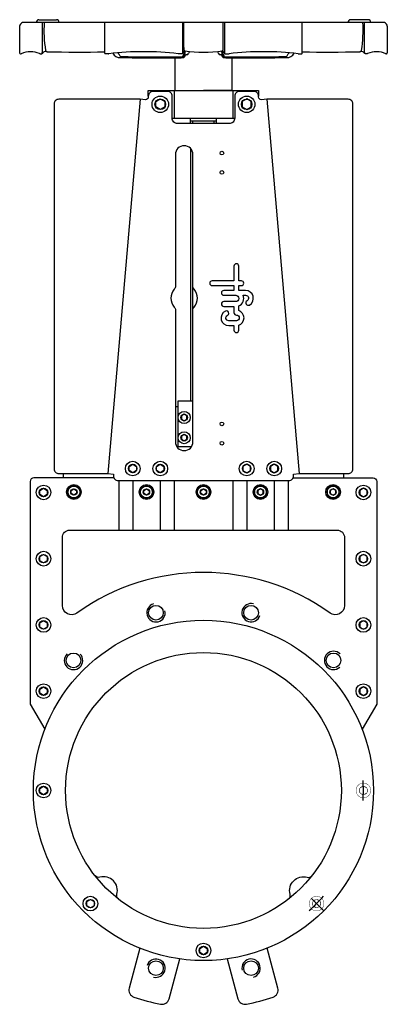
# Model space of a CAD drawing. Extents: x 23 to 423, y 10 to 1080.
import ezdxf

# ---------------------------------------------------------------- set-up
doc = ezdxf.new("R2010")
doc.units = 0
doc.header["$LTSCALE"] = 15
doc.header["$MEASUREMENT"] = 0
doc.linetypes.add('CENTRO', pattern=[2, 1.25, -0.25, 0.25, -0.25])
doc.layers.add('CYL_XDF300', color=7, linetype='CONTINUOUS')

msp = doc.modelspace()

# ---------------------------------------------------------------- linework, layer by layer
at = {"layer": 'CYL_XDF300'}
for p, q in [((22.5, 1073.1), (22.5, 1044.3)), ((419.5, 1077.3), (25.5, 1077.3)), ((43.5, 1080.3), (62.5, 1080.3)), ((47.2, 1046.2), (47.2, 1077.3)), ((115.2, 1043.8), (115.2, 1077.3)), ((199.8, 1077.3), (199.8, 1043.8)), ((201.2, 1050.2), (201.2, 1077.3)), ((243.9, 1050.2), (243.9, 1077.3)), ((245.3, 1077.3), (245.3, 1043.8)), ((329.9, 1043.8), (329.9, 1077.3)), ((401.6, 1080.3), (382.6, 1080.3)), ((397.8, 1046.2), (397.8, 1077.3)), ((422.5, 1073.1), (422.5, 1044.3)), ((23.5, 1043.3), (23.9, 1043.3)), ((44.7, 1043.3), (46.5, 1043.3)), ((47, 1043.8), (47.2, 1046.2)), ((119.2, 1043.3), (115.7, 1043.3)), ((130.3, 1043.1), (129.3, 1044.3)), ((191.5, 1039), (191.5, 1003.3)), ((199.3, 1043.3), (195, 1043.3)), ((201, 1046), (199.7, 1043.6)), ((200.9, 1040.1), (201.8, 1046.5)), ((201.9, 1040.1), (202.8, 1046.3)), ((243.2, 1040.1), (242.3, 1046.3)), ((244.2, 1040.1), (243.3, 1046.5)), ((244.1, 1046), (245.4, 1043.6)), ((245.8, 1043.3), (250.1, 1043.3)), ((253.5, 1039), (253.5, 1003.3)), ((314.8, 1043.1), (315.8, 1044.3)), ((325.9, 1043.3), (329.4, 1043.3)), ((398.1, 1043.8), (397.8, 1046.2)), ((400.4, 1043.3), (398.6, 1043.3)), ((421.5, 1043.3), (421.1, 1043.3)), ((191.5, 1003.3), (222.5, 1003.3)), ((253.5, 1003.3), (222.5, 1003.3)), ((153.6, 993.8), (118.6, 586.8)), ((291.5, 993.8), (326.5, 586.8)), ((188.5, 973.3), (256.5, 973.3)), ((208.5, 967.3), (208.5, 973.3)), ((208.5, 970.3), (236.5, 970.3)), ((211, 967.3), (211, 970.3)), ((234, 967.3), (234, 970.3)), ((236.5, 967.3), (236.5, 973.3)), ((208.5, 940.2), (208.5, 665.8)), ((211, 665.8), (211, 933.8)), ((195, 665.8), (211, 665.8)), ((195, 615.8), (195, 665.8)), ((192, 659.8), (195, 659.8)), ((209.3, 615.8), (195, 615.8)), ((208.5, 615.8), (208.5, 614.9)), ((70, 586.8), (70, 582.3)), ((130.5, 579.3), (130.5, 525.3)), ((145.5, 579.3), (145.5, 525.3)), ((175.5, 579.3), (175.5, 525.3)), ((190.5, 579.3), (190.5, 525.3)), ((254.5, 579.3), (254.5, 525.3)), ((269.5, 579.3), (269.5, 525.3)), ((299.5, 579.3), (299.5, 525.3)), ((314.5, 579.3), (314.5, 525.3)), ((375, 586.8), (375, 582.3))]:
    msp.add_line(p, q, dxfattribs=at)
at = {"layer": 'CYL_XDF300', "linetype": 'CENTRO'}
msp.add_line((353.3, 111.5), (337.8, 127.1), dxfattribs=at)
at = {"layer": 'CYL_XDF300'}
for points in [[(153.6, 993.8), (65.1, 993.8, 0.414214), (60.1, 988.8), (60.1, 591.8, 0.414214), (65.1, 586.8), (118.6, 586.8), (124.5, 586.3), (124.5, 584.3, 0.414214), (129.5, 579.3), (315.5, 579.3, 0.414214), (320.5, 584.3), (320.5, 586.3), (326.5, 586.8), (380, 586.8, 0.414214), (385, 591.8), (385, 988.8, 0.414214), (380, 993.8), (291.5, 993.8), (285.5, 993.3, -0.414214), (282.5, 996.3), (282.5, 997.3, 0.414214), (277.5, 1002.3), (261.5, 1002.3, 0.414214), (256.5, 997.3), (256.5, 973.3, -0.414214), (250.5, 967.3), (194.5, 967.3, -0.414214), (188.5, 973.3), (188.5, 997.3, 0.414214), (183.5, 1002.3), (167.5, 1002.3, 0.414214), (162.5, 997.3), (162.5, 996.3, -0.414214), (159.5, 993.3)], [(192, 790.6, -0.185167), (190.7, 787.3, 0.383482), (190.7, 767.9, -0.185167), (192, 764.5), (192, 621.3, 1), (211, 621.3), (211, 764.5, -0.185167), (212.3, 767.9, 0.383482), (212.3, 787.3, -0.185167), (211, 790.6), (211, 933.8, 1), (192, 933.8)], [(260.9, 796.4), (260.9, 810), (260.9, 812.4, 1), (255.7, 812.4), (255.7, 810), (255.7, 796.4), (231.9, 796.4, 1), (231.9, 791.2), (255.7, 791.2), (255.7, 785.9), (244.6, 785.9, 1), (244.6, 780.7), (257.6, 780.7, -1), (257.6, 773.8), (244.6, 773.8, 1), (244.6, 768.6), (255.7, 768.6), (255.7, 761.8, 0.414214), (258.3, 759.2, -1), (258.3, 753), (250, 753, -0.794623), (248.6, 758.8, 1), (246.3, 763.5, 0.794623), (250, 747.7), (255.7, 747.7), (255.7, 742.7, 1), (260.9, 742.7), (260.9, 748.1, 0.722745), (260.9, 764), (260.9, 769.2, 0.419737), (265.6, 780.7), (268.3, 780.7, -0.767176), (269.9, 774.6, 1), (272.5, 770.1, 0.767176), (268.3, 785.9), (260.9, 785.9), (260.9, 791.2), (263.7, 791.2, 1), (263.7, 796.4)], [(84.8, 435.2, -0.609917), (69, 443.3), (69, 517.3, -0.414214), (77, 525.3), (368, 525.3, -0.414214), (376, 517.3), (376, 443.3, -0.609917), (360.2, 435.2, 0.320284)]]:
    msp.add_lwpolyline(points, format="xyb", close=True, dxfattribs=at)
for points in [[(162.5, 997.3), (162.5, 1003.3), (282.5, 1003.3), (282.5, 997.3)], [(190.5, 1003.3), (190.5, 973.3)], [(254.5, 1003.3), (254.5, 973.3)]]:
    msp.add_lwpolyline(points, dxfattribs=at)
for points in [[(180.5, 985.4), (175.5, 982.5), (170.5, 985.4), (170.5, 991.2), (175.5, 994.1), (180.5, 991.2)], [(264.5, 985.4), (269.5, 982.5), (274.5, 985.4), (274.5, 991.2), (269.5, 994.1), (264.5, 991.2)], [(198.5, 646.1), (201.5, 644.3), (204.5, 646.1), (204.5, 649.5), (201.5, 651.3), (198.5, 649.5)], [(198.5, 624.1), (201.5, 622.3), (204.5, 624.1), (204.5, 627.5), (201.5, 629.3), (198.5, 627.5)], [(149.5, 590), (145.5, 587.7), (141.5, 590), (141.5, 594.6), (145.5, 596.9), (149.5, 594.6)], [(179.5, 590), (175.5, 587.7), (171.5, 590), (171.5, 594.6), (175.5, 596.9), (179.5, 594.6)], [(265.5, 590), (269.5, 587.7), (273.5, 590), (273.5, 594.6), (269.5, 596.9), (265.5, 594.6)], [(295.5, 590), (299.5, 587.7), (303.5, 590), (303.5, 594.6), (299.5, 596.9), (295.5, 594.6)], [(52.5, 564), (48.5, 561.7), (44.5, 564), (44.5, 568.6), (48.5, 570.9), (52.5, 568.6)], [(75, 570.6), (81.5, 574.3), (88, 570.6), (88, 563.1), (81.5, 559.3), (75, 563.1)], [(84.5, 565.1), (81.5, 563.3), (78.5, 565.1), (78.5, 568.5), (81.5, 570.3), (84.5, 568.5)], [(154, 570.6), (160.5, 574.3), (167, 570.6), (167, 563.1), (160.5, 559.3), (154, 563.1)], [(163.5, 565.1), (160.5, 563.3), (157.5, 565.1), (157.5, 568.5), (160.5, 570.3), (163.5, 568.5)], [(216, 570.6), (222.5, 574.3), (229, 570.6), (229, 563.1), (222.5, 559.3), (216, 563.1)], [(225.5, 565.1), (222.5, 563.3), (219.5, 565.1), (219.5, 568.5), (222.5, 570.3), (225.5, 568.5)], [(291, 570.6), (284.5, 574.3), (278, 570.6), (278, 563.1), (284.5, 559.3), (291, 563.1)], [(281.5, 565.1), (284.5, 563.3), (287.5, 565.1), (287.5, 568.5), (284.5, 570.3), (281.5, 568.5)], [(370, 570.6), (363.5, 574.3), (357, 570.6), (357, 563.1), (363.5, 559.3), (370, 563.1)], [(360.5, 565.1), (363.5, 563.3), (366.5, 565.1), (366.5, 568.5), (363.5, 570.3), (360.5, 568.5)], [(392.5, 564), (396.5, 561.7), (400.5, 564), (400.5, 568.6), (396.5, 570.9), (392.5, 568.6)], [(52.5, 492), (48.5, 489.7), (44.5, 492), (44.5, 496.6), (48.5, 498.9), (52.5, 496.6)], [(392.5, 492), (396.5, 489.7), (400.5, 492), (400.5, 496.6), (396.5, 498.9), (392.5, 496.6)], [(52.5, 420), (48.5, 417.7), (44.5, 420), (44.5, 424.6), (48.5, 426.9), (52.5, 424.6)], [(392.5, 420), (396.5, 417.7), (400.5, 420), (400.5, 424.6), (396.5, 426.9), (392.5, 424.6)], [(52.5, 348), (48.5, 345.7), (44.5, 348), (44.5, 352.6), (48.5, 354.9), (52.5, 352.6)], [(392.5, 348), (396.5, 345.7), (400.5, 348), (400.5, 352.6), (396.5, 354.9), (392.5, 352.6)], [(52.5, 240), (48.5, 237.7), (44.5, 240), (44.5, 244.6), (48.5, 246.9), (52.5, 244.6)], [(103.5, 117), (99.5, 114.7), (95.5, 117), (95.5, 121.6), (99.5, 123.9), (103.5, 121.6)], [(226.5, 66), (222.5, 63.7), (218.5, 66), (218.5, 70.6), (222.5, 72.9), (226.5, 70.6)]]:
    msp.add_lwpolyline(points, close=True, dxfattribs=at)
for points in [[(124.9, 582.3), (38, 582.3, 0.414214), (34, 578.3), (34, 336.3), (49.9, 308.8)], [(320.1, 582.3), (407, 582.3, -0.414214), (411, 578.3), (411, 336.3), (395.2, 308.8)], [(130, 124.3, -0.303746), (128.3, 129.5, 0.585252), (109.8, 148, -0.303746), (104.5, 149.8)], [(315.1, 124.3, 0.303746), (316.8, 129.5, -0.585252), (335.3, 148, 0.303746), (340.6, 149.8)], [(153.3, 70.8), (141.6, 27.4, 0.395775), (146.8, 17.7, 0.031691), (175.8, 10, 0.395775), (185.1, 15.7), (196.7, 59.1)], [(248.3, 59.1), (259.9, 15.7, 0.395775), (269.3, 10, 0.031691), (298.2, 17.7, 0.395775), (303.4, 27.4), (291.8, 70.8)]]:
    msp.add_lwpolyline(points, format="xyb", dxfattribs=at)
at = {"layer": 'CYL_XDF300', "const_width": 0.4}
for points in [[(404.5, 242.3, -2.414214), (396.5, 250.3, -0.414214)], [(401.1, 242.3, -2.414214), (396.5, 246.9, -0.414214)], [(353.6, 119.3, -2.414214), (345.6, 127.3, -0.414214)], [(350.1, 119.3, -2.414214), (345.6, 123.8, -0.414214)]]:
    msp.add_lwpolyline(points, format="xyb", close=True, dxfattribs=at)
for points in [[(400.5, 240), (396.5, 237.7), (392.6, 240), (392.6, 244.6), (396.5, 246.9), (400.5, 244.6)], [(349.5, 117), (345.6, 114.7), (341.6, 117), (341.6, 121.6), (345.6, 123.8), (349.5, 121.6)]]:
    msp.add_lwpolyline(points, close=True, dxfattribs=at)
at = {"layer": 'CYL_XDF300'}
for centre, radius in [((175.5, 988.3), 9), ((269.5, 988.3), 9), ((175.5, 988.3), 5.77), ((269.5, 988.3), 5.77), ((242.5, 935.3), 2), ((242.5, 914.3), 2), ((201.5, 647.8), 6.5), ((201.5, 647.8), 3.46), ((242.5, 640.8), 2), ((201.5, 625.8), 6.5), ((201.5, 625.8), 3.46), ((242.5, 619.8), 2), ((145.5, 592.3), 8), ((175.5, 592.3), 8), ((269.5, 592.3), 8), ((299.5, 592.3), 8), ((145.5, 592.3), 4.62), ((175.5, 592.3), 4.62), ((269.5, 592.3), 4.62), ((299.5, 592.3), 4.62), ((48.5, 566.3), 8), ((48.5, 566.3), 4.62), ((81.5, 566.8), 8), ((81.5, 566.8), 6.5), ((81.5, 566.8), 3.46), ((160.5, 566.8), 8), ((160.5, 566.8), 6.5), ((160.5, 566.8), 3.46), ((222.5, 566.8), 8), ((222.5, 566.8), 6.5), ((222.5, 566.8), 3.46), ((284.5, 566.8), 8), ((284.5, 566.8), 6.5), ((284.5, 566.8), 3.46), ((363.5, 566.8), 8), ((363.5, 566.8), 6.5), ((363.5, 566.8), 3.46), ((396.5, 566.3), 8), ((396.5, 566.3), 4.62), ((48.5, 494.3), 8), ((48.5, 494.3), 4.62), ((396.5, 494.3), 8), ((396.5, 494.3), 4.62), ((170.8, 435.5), 8), ((274.3, 435.5), 8), ((48.5, 422.3), 8), ((396.5, 422.3), 8), ((222.5, 242.3), 185), ((48.5, 422.3), 4.62), ((396.5, 422.3), 4.62), ((222.5, 242.3), 150), ((81.1, 383.7), 8), ((364, 383.7), 8), ((48.5, 350.3), 8), ((48.5, 350.3), 4.62), ((396.5, 350.3), 8), ((396.5, 350.3), 4.62), ((48.5, 242.3), 8), ((48.5, 242.3), 4.62), ((99.5, 119.3), 8), ((99.5, 119.3), 4.62), ((222.5, 68.3), 8), ((222.5, 68.3), 4.62), ((170.8, 49.1), 8), ((274.3, 49.1), 8)]:
    msp.add_circle(centre, radius, dxfattribs=at)
for centre, radius, start, end in [((27.5, 1072.7), 5, 113.3677, 175.2952), ((43.5, 1077.3), 3, 90, 180), ((179, 1068.4), 130.1, 176.076, 189.5129), ((62.5, 1077.3), 3, 0, 90), ((382.6, 1077.3), 3, 90, 180), ((266.1, 1068.4), 130.1, 350.4871, 3.924), ((401.6, 1077.3), 3, 0, 90), ((417.5, 1072.7), 5, 4.7048, 66.6323), ((210.2, 1049.1), 9.12, 172.9009, 190.4221), ((234.8, 1049.1), 9.12, 349.5779, 7.0991), ((23.5, 1044.3), 1, 180, 270), ((23.9, 1043.8), 0.5, 270, 293.2229), ((34.5, 1019.2), 26.2, 68.2893, 113.2522), ((44.7, 1043.8), 0.5, 202.2829, 270), ((46.5, 1043.8), 0.5, 270, 355), ((51, 1040.6), 5, 81.1507, 144.4905), ((52.6, 1047.5), 2, 195.6676, 263.3074), ((54.4, 1062.7), 17.3, 261.1507, 263.3074), ((86.6, 2387.8), 1342.7, 268.5399, 271.2197), ((115.7, 1043.8), 0.5, 180, 270), ((119.2, 1043.8), 0.5, 270, 292.1823), ((157.2, 712.6), 332.9, 83.5122, 96.5168), ((131, 1047.2), 7.95, 204.9206, 279.3153), ((121.9, 1036.2), 10.8, 24.2686, 39.8972), ((132.3, 1040.8), 0.5, 204.2686, 262.165), ((169.5, 2381.3), 1341.5, 268.4052, 271.2737), ((168, 2322), 1283.2, 268.4064, 271.4297), ((194.3, 1095.5), 56.7, 265.3801, 276.8073), ((195, 1043.8), 0.5, 247.9178, 270), ((199.3, 1043.8), 0.5, 270, 0), ((199.3, 1040.6), 0.5, 276.2558, 335.0214), ((209.6, 1035.9), 10.8, 140.1028, 155.0214), ((199.9, 1040.2), 1, 276.8073, 352.1077), ((201.9, 1045.5), 1, 73.3308, 152.2336), ((200.9, 1040.2), 1, 276.8073, 352.1077), ((202.4, 1047.6), 1.19, 190.4221, 255.1863), ((204.4, 1039.7), 2.51, 109.6267, 172.1077), ((222.5, 1184), 139, 261.5512, 278.5067), ((204.3, 1039.8), 2.4, 88.0169, 109.6267), ((204.5, 1044.1), 1.91, 268.0169, 345.8393), ((212.3, 1042.2), 6.12, 143.3801, 165.8393), ((232.8, 1042.2), 6.12, 14.1607, 36.6199), ((240.6, 1044.1), 1.91, 194.1607, 271.9831), ((240.7, 1039.8), 2.4, 70.3733, 91.9831), ((240.7, 1039.7), 2.51, 7.8923, 70.3733), ((242.6, 1047.6), 1.19, 284.8137, 349.5779), ((243.2, 1045.5), 1, 27.7664, 106.6692), ((244.2, 1040.2), 1, 187.8923, 263.1927), ((235.5, 1035.9), 10.8, 24.9786, 39.8972), ((250.8, 1095.5), 56.7, 263.1927, 274.6199), ((245.2, 1040.2), 1, 187.8923, 263.1927), ((277.1, 2322), 1283.2, 268.5703, 271.5936), ((245.8, 1043.8), 0.5, 180, 270), ((245.8, 1040.6), 0.5, 204.9786, 263.7442), ((275.5, 2381.3), 1341.5, 268.7263, 271.5948), ((250.1, 1043.8), 0.5, 270, 292.0822), ((287.9, 712.6), 332.9, 83.4832, 96.4878), ((314, 1047.2), 7.95, 260.6847, 335.0794), ((312.8, 1040.8), 0.5, 277.835, 335.7314), ((323.1, 1036.2), 10.8, 140.1028, 155.7314), ((325.9, 1043.8), 0.5, 247.8177, 270), ((329.4, 1043.8), 0.5, 270, 0), ((358.5, 2387.8), 1342.7, 268.7803, 271.4601), ((392.4, 1047.5), 2, 276.6926, 344.3324), ((390.6, 1062.7), 17.3, 276.6926, 278.8493), ((394.1, 1040.6), 5, 35.5095, 98.8493), ((398.6, 1043.8), 0.5, 185, 270), ((400.4, 1043.8), 0.5, 270, 337.7171), ((410.6, 1019.2), 26.2, 66.7478, 111.7107), ((421.1, 1043.8), 0.5, 246.7771, 270), ((421.5, 1044.3), 1, 270, 0), ((170.8, 435.5), 10, 105, 12.612), ((274.3, 435.5), 10, 75, 342.612), ((81.1, 383.7), 10, 135, 42.612), ((364, 383.7), 10, 45, 312.612), ((222.5, 242.3), 174, 356.3772, 3.6228), ((222.5, 242.3), 174, 311.3772, 318.6228), ((170.8, 49.1), 10, 255, 162.612), ((274.3, 49.1), 10, 285, 192.612)]:
    msp.add_arc(centre, radius, start, end, dxfattribs=at)

doc.saveas('drawing.dxf')
